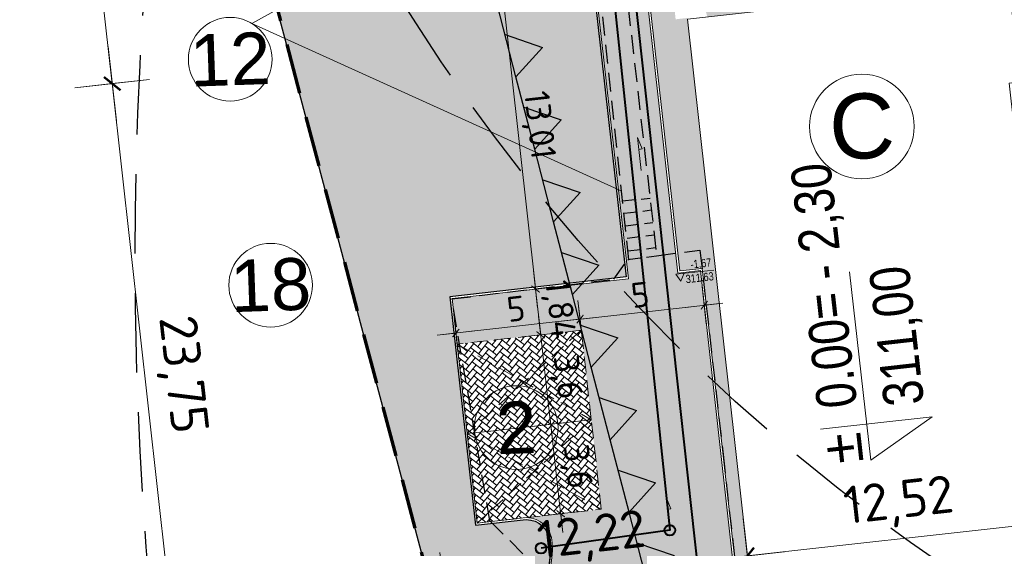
# Model space of a CAD drawing. Header units: metres. Extents: x 6550355 to 6577657, y 5511142 to 5548169.
# Tile 7 of 21: x 6550906 to 6550945, y 5511340 to 5511361. Entities that reach past the tile are written whole.
import ezdxf

# ---------------------------------------------------------------- set-up
doc = ezdxf.new("R2010")
doc.units = ezdxf.units.M
for name, pattern in [('DASHED', [0.75, 0.5, -0.25]), ('HIDDEN', [9.525, 6.35, -3.175]), ('LTYPE_13', [100, 67, -33])]:
    doc.linetypes.add(name, pattern=pattern)
doc.layers.get('0').update_dxf_attribs({"lineweight": 0})
doc.layers.get('Defpoints').update_dxf_attribs({"color": 73})
for name, color, linetype, lineweight in [('___AZ_BUDYNKI ISTNIEJĄCE', 7, 'Continuous', 15), ('___AZ_INSTALACJE', 7, 'Continuous', 40), ('___AZ_NUMERY', 7, 'Continuous', 15), ('___AZ_PRZERYWANA', 203, 'HIDDEN', 9), ('___AZ_RZĘDNE PROJ.', 93, 'Continuous', 13), ('___AZ_UTWARDZENIE - KRESKOWANIE', 7, 'Continuous', 9), ('___AZ_UTWARDZENIE TERENU - ZARYS', 7, 'Continuous', 15), ('___AZ_WYMIAR', 9, 'Continuous', 15)]:
    doc.layers.add(name, color=color, linetype=linetype, lineweight=lineweight)
for name, color, linetype, lineweight, true_color in [('___AZ_GRANICA TERENU', 7, 'Continuous', 40, 0x4f830c), ('___AZ_WYBURZENIA', 7, 'DASHED', 30, 0x990000), ('___AZ_ZIELEŃ', 7, 'Continuous', 9, 0x74a53b)]:
    doc.layers.add(name, color=color, linetype=linetype, lineweight=lineweight, true_color=true_color)
doc.layers.add('hydrant (punkt)', color=7, linetype='Continuous')
doc.styles.add('1', font='isocpeur.ttf')
doc.styles.add('ARIAL', font='arial.ttf', dxfattribs={"width": 0.8})
doc.styles.add('PROSTY', font='arial.ttf', dxfattribs={"height": 15})
doc.styles.add('ZAG 1', font='ARIALN.TTF', dxfattribs={"height": 2})
doc.dimstyles.new('WYMIAR mały', dxfattribs={"dimtxt": 1, "dimasz": 0.05, "dimexe": 0.1, "dimexo": 0.02, "dimgap": 0.2, "dimtad": 1, "dimrnd": 0.01, "dimtxsty": '1', "dimblk": 'znacznik_100', "dimcen": 0.2, "dimse1": 1, "dimse2": 1, "dimclrd": 256, "dimclrt": 7, "dimadec": 8, "dimazin": 0, "dimtfac": 1, "dimtix": 1, "dimtmove": 1, "dimatfit": 3, "dimfxl": 1, "dimfxlon": 1, "dimlwd": -1, "dimarcsym": 0})
doc.dimstyles.new('WYMIAR ZAG', dxfattribs={"dimtxt": 1.5, "dimasz": 0.1, "dimexe": 0.1, "dimexo": 0.02, "dimgap": 0.5, "dimtad": 1, "dimrnd": 0.01, "dimtxsty": '1', "dimblk": 'znacznik_100', "dimcen": 0.2, "dimse1": 1, "dimse2": 1, "dimclrd": 256, "dimclrt": 7, "dimadec": 8, "dimazin": 0, "dimtfac": 1, "dimtix": 1, "dimtmove": 1, "dimatfit": 3, "dimfxl": 1, "dimfxlon": 1, "dimlwd": -1, "dimarcsym": 0})
pattern_1 = [(88, (0, 0), (-0.34645516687, 0.371527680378), [0.09525, -0.6231704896]), (43, (0, 0), (-0.346455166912, 0.371527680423), [0.09525, -0.41275]), (133, (0, 0), (-0.371527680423, -0.346455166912), [0.09525, -0.41275])]

# ---------------------------------------------------------------- blocks, each defined once
blk = doc.blocks.new('znacznik_100')
blk.add_lwpolyline([(-15, 0), (15, 0), (0, 0), (0, -15), (0, 15)])
at = {"const_width": 0.9}
blk.add_lwpolyline([(-3.01, -3.01), (3.01, 3.01)], dxfattribs=at)
blk = doc.blocks.new('*D18')
at = {"layer": '___AZ_WYMIAR', "transparency": 16777216}
blk.add_line((6550912.334, 5511335.239), (6550909.715, 5511358.643), dxfattribs=at)
at = {"layer": 'Defpoints', "color": 0, "transparency": 16777216}
for p in [(6550932.717, 5511361.318), (6550909.704, 5511358.743), (6550935.358, 5511337.715)]:
    blk.add_point(p, dxfattribs=at)
at = {"layer": '___AZ_WYMIAR', "transparency": 16777216, "xscale": 0.1, "yscale": 0.1, "zscale": 0.1}
for p, rotation in [((6550909.704, 5511358.743), 96.3851081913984), ((6550912.345, 5511335.14), 276.3851081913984)]:
    blk.add_blockref('znacznik_100', p, dxfattribs=dict(at, rotation=rotation))
at = {"layer": '___AZ_WYMIAR', "color": 7, "transparency": 16777216, "insert": (6550912.416, 5511347.097), "char_height": 1.5, "attachment_point": 5, "rotation": 276.3851, "style": '1'}
blk.add_mtext('23,75', dxfattribs=at)
blk = doc.blocks.new('*D19')
at = {"layer": '___AZ_WYMIAR', "transparency": 16777216}
blk.add_line((6550909.693, 5511358.842), (6550907.502, 5511378.417), dxfattribs=at)
at = {"layer": 'Defpoints', "color": 0, "transparency": 16777216}
for p in [(6550932.66, 5511381.333), (6550907.491, 5511378.516), (6550932.717, 5511361.318)]:
    blk.add_point(p, dxfattribs=at)
at = {"layer": '___AZ_WYMIAR', "transparency": 16777216, "xscale": 0.1, "yscale": 0.1, "zscale": 0.1}
for p, rotation in [((6550907.491, 5511378.516), 96.3851081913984), ((6550909.704, 5511358.743), 276.3851081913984)]:
    blk.add_blockref('znacznik_100', p, dxfattribs=dict(at, rotation=rotation))
at = {"layer": '___AZ_WYMIAR', "color": 7, "transparency": 16777216, "insert": (6550909.989, 5511368.785), "char_height": 1.5, "attachment_point": 5, "rotation": 276.3851, "style": '1'}
blk.add_mtext('19,9', dxfattribs=at)
blk = doc.blocks.new('*D42')
at = {"layer": '___AZ_WYMIAR', "transparency": 16777216}
blk.add_line((6550947.461, 5511341.236), (6550935.218, 5511339.866), dxfattribs=at)
at = {"layer": 'Defpoints', "color": 0, "transparency": 16777216}
for p in [(6550935.118, 5511339.855), (6550947.8, 5511339.108), (6550935.358, 5511337.715)]:
    blk.add_point(p, dxfattribs=at)
at = {"layer": '___AZ_WYMIAR', "transparency": 16777216, "xscale": 0.1, "yscale": 0.1, "zscale": 0.1}
for p, rotation in [((6550947.561, 5511341.247), 6.385108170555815), ((6550935.118, 5511339.855), 186.3851081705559)]:
    blk.add_blockref('znacznik_100', p, dxfattribs=dict(at, rotation=rotation))
at = {"layer": '___AZ_WYMIAR', "color": 7, "transparency": 16777216, "insert": (6550941.184, 5511341.942), "char_height": 1.5, "attachment_point": 5, "rotation": 6.3851, "style": '1'}
blk.add_mtext('12,52', dxfattribs=at)
blk = doc.blocks.new('*D43')
at = {"layer": '___AZ_WYMIAR', "transparency": 16777216}
blk.add_line((6550935.019, 5511339.844), (6550923.077, 5511338.507), dxfattribs=at)
at = {"layer": 'Defpoints', "color": 0, "transparency": 16777216}
for p in [(6550922.977, 5511338.496), (6550935.358, 5511337.715), (6550923.344, 5511335.214)]:
    blk.add_point(p, dxfattribs=at)
at = {"layer": '___AZ_WYMIAR', "transparency": 16777216, "xscale": 0.1, "yscale": 0.1, "zscale": 0.1}
for p, rotation in [((6550935.118, 5511339.855), 6.385108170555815), ((6550922.977, 5511338.496), 186.3851081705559)]:
    blk.add_blockref('znacznik_100', p, dxfattribs=dict(at, rotation=rotation))
at = {"layer": '___AZ_WYMIAR', "color": 7, "transparency": 16777216, "insert": (6550928.892, 5511340.567), "char_height": 1.5, "attachment_point": 5, "rotation": 6.3851, "style": '1'}
blk.add_mtext('12,22', dxfattribs=at)
blk = doc.blocks.new('*D59')
at = {"layer": '___AZ_WYMIAR', "transparency": 16777216}
blk.add_line((6550923.504, 5511348.774), (6550928.374, 5511349.319), dxfattribs=at)
at = {"layer": 'Defpoints', "color": 0, "transparency": 16777216}
for p in [(6550928.424, 5511349.324), (6550928.474, 5511348.879), (6550923.505, 5511348.323)]:
    blk.add_point(p, dxfattribs=at)
at = {"layer": '___AZ_WYMIAR', "transparency": 16777216, "xscale": 0.05, "yscale": 0.05, "zscale": 0.05}
for p, rotation in [((6550928.424, 5511349.324), 6.385108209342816), ((6550923.455, 5511348.768), 186.3851082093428)]:
    blk.add_blockref('znacznik_100', p, dxfattribs=dict(at, rotation=rotation))
at = {"layer": '___AZ_WYMIAR', "color": 7, "transparency": 16777216, "insert": (6550925.861, 5511349.742), "char_height": 1, "attachment_point": 5, "rotation": 6.3851, "style": '1'}
blk.add_mtext('5', dxfattribs=at)
blk = doc.blocks.new('*D60')
at = {"layer": '___AZ_WYMIAR', "transparency": 16777216}
blk.add_line((6550928.473, 5511349.33), (6550933.343, 5511349.875), dxfattribs=at)
at = {"layer": 'Defpoints', "color": 0, "transparency": 16777216}
for p in [(6550933.238, 5511351.264), (6550933.393, 5511349.88), (6550928.474, 5511348.879)]:
    blk.add_point(p, dxfattribs=at)
at = {"layer": '___AZ_WYMIAR', "transparency": 16777216, "xscale": 0.05, "yscale": 0.05, "zscale": 0.05}
for p, rotation in [((6550933.393, 5511349.88), 6.385108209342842), ((6550928.424, 5511349.324), 186.3851082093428)]:
    blk.add_blockref('znacznik_100', p, dxfattribs=dict(at, rotation=rotation))
at = {"layer": '___AZ_WYMIAR', "color": 7, "transparency": 16777216, "insert": (6550930.83, 5511350.298), "char_height": 1, "attachment_point": 5, "rotation": 6.3851, "style": '1'}
blk.add_mtext('5', dxfattribs=at)
blk = doc.blocks.new('*D61')
at = {"layer": '___AZ_WYMIAR', "transparency": 16777216}
for p, q in [((6550926.638, 5511350.575), (6550926.633, 5511350.625)), ((6550926.644, 5511350.526), (6550926.848, 5511348.697)), ((6550926.854, 5511348.647), (6550926.86, 5511348.598))]:
    blk.add_line(p, q, dxfattribs=at)
at = {"layer": 'Defpoints', "color": 0, "transparency": 16777216}
for p in [(6550923.3, 5511350.151), (6550926.848, 5511348.697), (6550923.505, 5511348.323)]:
    blk.add_point(p, dxfattribs=at)
at = {"layer": '___AZ_WYMIAR', "transparency": 16777216, "xscale": 0.05, "yscale": 0.05, "zscale": 0.05}
for p, rotation in [((6550926.644, 5511350.526), 276.3851082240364), ((6550926.848, 5511348.697), 96.38510822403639)]:
    blk.add_blockref('znacznik_100', p, dxfattribs=dict(at, rotation=rotation))
at = {"layer": '___AZ_WYMIAR', "color": 7, "transparency": 16777216, "insert": (6550927.541, 5511349.7), "char_height": 1, "attachment_point": 5, "rotation": 276.3851, "style": '1'}
blk.add_mtext('1,84', dxfattribs=at)
blk = doc.blocks.new('*D62')
at = {"layer": '___AZ_WYMIAR', "transparency": 16777216}
blk.add_line((6550926.854, 5511348.647), (6550927.243, 5511345.169), dxfattribs=at)
at = {"layer": 'Defpoints', "color": 0, "transparency": 16777216}
for p in [(6550923.505, 5511348.323), (6550928.874, 5511345.301), (6550927.249, 5511345.119)]:
    blk.add_point(p, dxfattribs=at)
at = {"layer": '___AZ_WYMIAR', "transparency": 16777216, "xscale": 0.05, "yscale": 0.05, "zscale": 0.05}
for p, rotation in [((6550926.848, 5511348.697), 96.3851082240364), ((6550927.249, 5511345.119), 276.3851082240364)]:
    blk.add_blockref('znacznik_100', p, dxfattribs=dict(at, rotation=rotation))
at = {"layer": '___AZ_WYMIAR', "color": 7, "transparency": 16777216, "insert": (6550927.844, 5511346.997), "char_height": 1, "attachment_point": 5, "rotation": 276.3851, "style": '1'}
blk.add_mtext('3,6', dxfattribs=at)
blk = doc.blocks.new('*D63')
at = {"layer": '___AZ_WYMIAR', "transparency": 16777216}
blk.add_line((6550927.254, 5511345.07), (6550927.644, 5511341.591), dxfattribs=at)
at = {"layer": 'Defpoints', "color": 0, "transparency": 16777216}
for p in [(6550928.874, 5511345.301), (6550929.274, 5511341.724), (6550927.649, 5511341.542)]:
    blk.add_point(p, dxfattribs=at)
at = {"layer": '___AZ_WYMIAR', "transparency": 16777216, "xscale": 0.05, "yscale": 0.05, "zscale": 0.05}
for p, rotation in [((6550927.249, 5511345.119), 96.3851082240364), ((6550927.649, 5511341.542), 276.3851082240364)]:
    blk.add_blockref('znacznik_100', p, dxfattribs=dict(at, rotation=rotation))
at = {"layer": '___AZ_WYMIAR', "color": 7, "transparency": 16777216, "insert": (6550928.244, 5511343.42), "char_height": 1, "attachment_point": 5, "rotation": 276.3851, "style": '1'}
blk.add_mtext('3,6', dxfattribs=at)
blk = doc.blocks.new('*D70')
at = {"layer": '___AZ_WYMIAR', "transparency": 16777216}
blk.add_line((6550926.638, 5511350.575), (6550925.203, 5511363.403), dxfattribs=at)
at = {"layer": 'Defpoints', "color": 0, "transparency": 16777216}
for p in [(6550928.83, 5511363.859), (6550925.197, 5511363.453), (6550923.3, 5511350.151)]:
    blk.add_point(p, dxfattribs=at)
at = {"layer": '___AZ_WYMIAR', "transparency": 16777216, "xscale": 0.05, "yscale": 0.05, "zscale": 0.05}
for p, rotation in [((6550925.197, 5511363.453), 96.3851082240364), ((6550926.644, 5511350.526), 276.3851082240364)]:
    blk.add_blockref('znacznik_100', p, dxfattribs=dict(at, rotation=rotation))
at = {"layer": '___AZ_WYMIAR', "color": 7, "transparency": 16777216, "insert": (6550926.716, 5511357.078), "char_height": 1, "attachment_point": 5, "rotation": 276.3851, "style": '1'}
blk.add_mtext('13,01', dxfattribs=at)
blk = doc.blocks.new('*U91')
at = {"layer": '___AZ_NUMERY', "lineweight": 30}
for points in [[(-1.738, 0.659), (1.262, 0.659)], [(-1.738, 0.659), (-0.869, -0.659)], [(0, 0.659), (-0.869, -0.659)]]:
    blk.add_lwpolyline(points, dxfattribs=at)
blk = doc.blocks.new('*U92')
at = {"layer": '___AZ_NUMERY', "color": 0, "linetype": 'ByBlock', "lineweight": -2, "transparency": 16777216}
for p in [(9, 0), (12, 0), (15, 0), (18, 0), (21, 0), (24, 0), (27, 0), (30, 0)]:
    blk.add_blockref('*U91', p, dxfattribs=at)
blk = doc.blocks.new('A$C78D139E7')
at = {"layer": '___AZ_INSTALACJE', "color": 36, "linetype": 'Continuous', "true_color": 0x8a4500}
blk.add_line((-17.339, -4.089), (-13.481, -39.256), dxfattribs=at)
at = {"layer": '___AZ_INSTALACJE', "color": 98, "linetype": 'Continuous', "true_color": 0x003300}
blk.add_lwpolyline([(0.335, 0.414), (-18.444, -1.401), (-15.326, -31.08), (-20.483, -31.801)], dxfattribs=at)
for centre in [(-15.326, -31.08), (-20.483, -31.801)]:
    blk.add_circle(centre, 0.212, dxfattribs=at)

msp = doc.modelspace()

# ---------------------------------------------------------------- hatches: boundary and pattern name
at = {"layer": '___AZ_UTWARDZENIE - KRESKOWANIE', "true_color": 0x666666}
h = msp.add_hatch(dxfattribs=at)
h.set_pattern_fill('AR-HBONE', color=251, scale=0.003, angle=6.3851)
h.set_pattern_definition([(51.3851, (6550911.44907, 5511380.61668), (-0.0479376, 0.4283784), [0.9144, -0.3048]), (141.3851, (6550911.6393, 5511380.85484), (-0.0479376, 0.4283784), [0.9144, -0.3048])])
edge = h.paths.add_edge_path()
edge.add_line((6550915.58, 5511364.47), (6550916.099, 5511362.515))
edge.add_line((6550916.099, 5511362.515), (6550928.9, 5511363.948))
edge.add_line((6550928.9, 5511363.948), (6550930.356, 5511350.941))
edge.add_line((6550930.356, 5511350.941), (6550923.3, 5511350.151))
edge.add_line((6550923.3, 5511350.151), (6550923.505, 5511348.323))
edge.add_line((6550923.505, 5511348.323), (6550928.474, 5511348.879))
edge.add_line((6550928.474, 5511348.879), (6550929.274, 5511341.724))
edge.add_line((6550929.274, 5511341.724), (6550926.27, 5511341.387))
edge.add_arc((6550926.263, 5511340.337), 1.05, 6.3851, 89.6577, ccw=False)
edge.add_arc((6550923.217, 5511340.18), 4.099, 295.9515, 363.8398, ccw=False)
edge.add_line((6550925.011, 5511336.494), (6550923.867, 5511335.947))
edge.add_line((6550923.867, 5511335.947), (6550923.112, 5511336.095))
edge.add_line((6550923.112, 5511336.095), (6550924.551, 5511330.64))
edge.add_line((6550924.551, 5511330.64), (6550924.729, 5511331.257))
edge.add_line((6550924.729, 5511331.257), (6550925.352, 5511331.721))
edge.add_arc((6550925.949, 5511330.919), 1, 70.5879, 126.6591, ccw=False)
edge.add_arc((6550925.284, 5511329.033), 3, 32.7179, 70.5862, ccw=False)
edge.add_line((6550927.808, 5511330.654), (6550928.129, 5511329.985))
edge.add_line((6550928.129, 5511329.985), (6550928.531, 5511329.088))
edge.add_line((6550928.531, 5511329.088), (6550925.649, 5511328.254))
edge.add_line((6550925.649, 5511328.254), (6550926.484, 5511325.372))
edge.add_line((6550926.484, 5511325.372), (6550929.366, 5511326.206))
edge.add_line((6550929.366, 5511326.206), (6550929.458, 5511325.886))
edge.add_line((6550929.458, 5511325.886), (6550931.943, 5511326.164))
edge.add_line((6550931.943, 5511326.164), (6550941.881, 5511327.276))
edge.add_line((6550941.881, 5511327.276), (6550952.963, 5511321.744))
edge.add_line((6550952.963, 5511321.744), (6550954.951, 5511321.967))
edge.add_line((6550954.951, 5511321.967), (6550953.096, 5511338.543))
edge.add_line((6550953.096, 5511338.543), (6550950.76, 5511338.282))
edge.add_line((6550950.76, 5511338.282), (6550951.155, 5511334.754))
edge.add_line((6550951.155, 5511334.754), (6550951.503, 5511334.793))
edge.add_line((6550951.503, 5511334.793), (6550952.698, 5511324.112))
edge.add_line((6550952.698, 5511324.112), (6550941.616, 5511329.644))
edge.add_line((6550941.616, 5511329.644), (6550940.947, 5511335.624))
edge.add_line((6550940.947, 5511335.624), (6550935.062, 5511334.965))
edge.add_line((6550935.062, 5511334.965), (6550933.238, 5511351.264))
edge.add_line((6550933.238, 5511351.264), (6550932.343, 5511351.163))
edge.add_line((6550932.343, 5511351.163), (6550930.888, 5511364.17))
edge.add_line((6550930.888, 5511364.17), (6550932.714, 5511364.374))
edge.add_line((6550932.714, 5511364.374), (6550932.723, 5511364.295))
edge.add_line((6550932.723, 5511364.295), (6550932.723, 5511364.287))
edge.add_line((6550932.723, 5511364.287), (6550933.506, 5511361.457))
edge.add_line((6550933.506, 5511361.457), (6550933.512, 5511361.407))
edge.add_line((6550933.512, 5511361.407), (6550937.685, 5511361.874))
edge.add_line((6550937.685, 5511361.874), (6550936.69, 5511370.768))
edge.add_line((6550936.69, 5511370.768), (6550980.412, 5511375.661))
edge.add_line((6550980.412, 5511375.661), (6550982.625, 5511355.885))
edge.add_line((6550982.625, 5511355.885), (6550985.11, 5511356.163))
edge.add_line((6550985.11, 5511356.163), (6550982.674, 5511377.927))
edge.add_line((6550982.674, 5511377.927), (6550956.423, 5511374.989))
edge.add_line((6550956.423, 5511374.989), (6550956.117, 5511377.721))
edge.add_line((6550956.117, 5511377.721), (6550958.105, 5511377.944))
edge.add_line((6550958.105, 5511377.944), (6550957.785, 5511380.804))
edge.add_line((6550957.785, 5511380.804), (6550952.775, 5511380.61))
edge.add_line((6550952.775, 5511380.61), (6550953.442, 5511374.656))
edge.add_line((6550953.442, 5511374.656), (6550934.48, 5511372.534))
edge.add_line((6550934.48, 5511372.534), (6550935.138, 5511366.658))
edge.add_line((6550935.138, 5511366.658), (6550915.58, 5511364.47))
h.paths.add_polyline_path([(6550953.002, 5511321.396), (6550954.99, 5511321.619), (6550955.212, 5511319.631), (6550953.224, 5511319.409)])
h.paths.add_polyline_path([(6550941.294, 5511335.663), (6550947.753, 5511336.385), (6550947.975, 5511334.398), (6550941.517, 5511333.675)], flags=17)
h.paths.add_polyline_path([(6550947.8, 5511339.108), (6550950.285, 5511339.386), (6550950.807, 5511334.715), (6550948.323, 5511334.437)], flags=17)
h.paths.add_polyline_path([(6550946.71, 5511348.847), (6550948.201, 5511349.014), (6550948.234, 5511348.716), (6550948.483, 5511348.743), (6550948.664, 5511347.123), (6550949.409, 5511347.207), (6550950.09, 5511341.125), (6550947.605, 5511340.847)], flags=17)
h.paths.add_polyline_path([(6550945.96, 5511355.555), (6550949.14, 5511355.911), (6550949.54, 5511352.333), (6550946.36, 5511351.977)], flags=17)
h.paths.add_polyline_path([(6550948.256, 5511351.485), (6550956.227, 5511352.377), (6550956.41, 5511350.737), (6550948.44, 5511349.845)], flags=17)
edge = h.paths.add_edge_path()
edge.add_line((6550953.915, 5511350.106), (6550954.171, 5511347.82))
edge.add_line((6550954.171, 5511347.82), (6550971.363, 5511349.744))
edge.add_line((6550971.363, 5511349.744), (6550972.164, 5511342.589))
edge.add_line((6550972.164, 5511342.589), (6550973.158, 5511342.7))
edge.add_line((6550973.158, 5511342.7), (6550973.48, 5511339.818))
edge.add_line((6550973.48, 5511339.818), (6550967.468, 5511339.145))
edge.add_line((6550967.468, 5511339.145), (6550969.749, 5511318.762))
edge.add_line((6550969.749, 5511318.762), (6550971.24, 5511318.929))
edge.add_line((6550971.24, 5511318.929), (6550969.125, 5511337.821))
edge.add_line((6550969.125, 5511337.821), (6550975.138, 5511338.494))
edge.add_line((6550975.138, 5511338.494), (6550974.649, 5511342.867))
edge.add_line((6550974.649, 5511342.867), (6550975.642, 5511342.978))
edge.add_line((6550975.642, 5511342.978), (6550975.249, 5511346.493))
edge.add_arc((6550976.31, 5511346.582), 1.065, 97.8152, 184.7815, ccw=False)
edge.add_line((6550976.165, 5511347.637), (6550976.947, 5511347.725))
edge.add_arc((6550977.056, 5511346.729), 1.001, 12.0168, 96.273, ccw=False)
edge.add_line((6550978.035, 5511346.938), (6550978.192, 5511346.198))
edge.add_line((6550978.192, 5511346.198), (6550984.319, 5511344.53))
edge.add_arc((6550988.398, 5511349.472), 6.409, 198.3021, 230.4657, ccw=False)
edge.add_line((6550982.314, 5511347.46), (6550986.112, 5511347.885))
edge.add_line((6550986.112, 5511347.885), (6550985.44, 5511353.885))
edge.add_line((6550985.44, 5511353.885), (6550970.831, 5511352.25))
edge.add_line((6550970.831, 5511352.25), (6550970.637, 5511353.99))
edge.add_line((6550970.637, 5511353.99), (6550961.096, 5511352.922))
edge.add_line((6550961.096, 5511352.922), (6550961.28, 5511351.282))
edge.add_line((6550961.28, 5511351.282), (6550961.628, 5511351.321))
edge.add_line((6550961.628, 5511351.321), (6550961.667, 5511350.973))
edge.add_line((6550961.667, 5511350.973), (6550953.915, 5511350.106))
at = {"layer": '___AZ_UTWARDZENIE - KRESKOWANIE', "true_color": 0x3ca2e7}
h = msp.add_hatch(dxfattribs=at)
h.set_pattern_fill('AR-HBONE', color=153, scale=0.002, angle=6.3851)
h.set_pattern_definition([(51.3851, (6550911.44907, 5511380.61668), (-0.0319584, 0.2855856), [0.6096, -0.2032]), (141.3851, (6550911.57588, 5511380.77545), (-0.0319584, 0.2855856), [0.6096, -0.2032])])
h.paths.add_polyline_path([(6550923.505, 5511348.323), (6550928.474, 5511348.879), (6550929.274, 5511341.724), (6550924.305, 5511341.168)])
at = {"layer": '___AZ_ZIELEŃ'}
h = msp.add_hatch(dxfattribs=at)
h.set_pattern_fill('GRASS', color=256, scale=0.02, angle=6.3851)
h.set_pattern_definition([(96.3851, (6550911.3, 5511380.6), (-0.39693, 0.317034), [0.09525, -0.6231705]), (51.3851, (6550911.3, 5511380.6), (-0.39693, 0.317034), [0.09525, -0.41275]), (141.3851, (6550911.3, 5511380.6), (-0.317034, -0.39693), [0.09525, -0.41275])])
h.paths.add_polyline_path([(6550931.927, 5511364.198), (6550931.926, 5511364.206), (6550930.976, 5511364.1), (6550932.414, 5511351.252), (6550933.309, 5511351.352), (6550935.132, 5511335.054), (6550948.012, 5511336.495), (6550947.721, 5511339.099), (6550935.358, 5511337.715), (6550932.717, 5511361.318), (6550932.711, 5511361.368), (6550932.249, 5511361.316)])
h.paths.add_polyline_path([(6550936.779, 5511370.698), (6550937.765, 5511361.883), (6550945.576, 5511362.757), (6550945.74, 5511361.296), (6550948.502, 5511361.605), (6550947.353, 5511371.881)])
h.paths.add_polyline_path([(6550941.257, 5511333.566), (6550941.691, 5511329.696), (6550952.602, 5511324.249), (6550951.432, 5511334.704)])
h.paths.add_polyline_path([(6550953.175, 5511338.552), (6550957.518, 5511339.038), (6550959.634, 5511320.126), (6550955.292, 5511319.64)])
h.paths.add_polyline_path([(6550963.829, 5511339.744), (6550965.442, 5511325.324), (6550968.891, 5511325.71), (6550967.38, 5511339.216), (6550973.392, 5511339.889), (6550973.087, 5511342.612), (6550972.173, 5511342.509), (6550972.375, 5511340.701)])
h.paths.add_polyline_path([(6550970.716, 5511353.999), (6550978.637, 5511354.885), (6550978.823, 5511353.225), (6550970.902, 5511352.339)])
h.paths.add_polyline_path([(6550948.479, 5511349.498), (6550953.567, 5511350.067), (6550953.823, 5511347.781), (6550948.735, 5511347.212)])
h = msp.add_hatch(dxfattribs=at)
h.set_pattern_fill('GRASS', color=256, scale=0.02, angle=358)
h.set_pattern_definition(pattern_1)
edge = h.paths.add_edge_path()
edge.add_line((6550916.12, 5511362.437), (6550928.83, 5511363.859))
edge.add_line((6550928.83, 5511363.859), (6550930.267, 5511351.012))
edge.add_line((6550930.267, 5511351.012), (6550923.212, 5511350.222))
edge.add_line((6550923.212, 5511350.222), (6550924.235, 5511341.079))
edge.add_line((6550924.235, 5511341.079), (6550926.274, 5511341.307))
edge.add_arc((6550926.263, 5511340.337), 0.97, 6.3851, 89.3854, ccw=False)
edge.add_arc((6550923.217, 5511340.18), 4.019, -64.0442, 3.7869, ccw=False)
edge.add_line((6550924.976, 5511336.566), (6550923.857, 5511336.031))
edge.add_line((6550923.857, 5511336.031), (6550923.087, 5511336.181))
edge.add_line((6550923.087, 5511336.181), (6550916.12, 5511362.437))
h = msp.add_hatch(dxfattribs=at)
h.set_pattern_fill('GRASS', color=256, scale=0.02, angle=358)
h.set_pattern_definition(pattern_1)
edge = h.paths.add_edge_path()
edge.add_line((6550978.104, 5511346.231), (6550977.957, 5511346.921))
edge.add_arc((6550977.056, 5511346.729), 0.921, 12.0179, 96.2694)
edge.add_line((6550976.955, 5511347.645), (6550976.175, 5511347.558))
edge.add_arc((6550976.31, 5511346.582), 0.985, 97.8722, 184.7177)
edge.add_line((6550975.329, 5511346.501), (6550975.731, 5511342.907))
edge.add_line((6550975.731, 5511342.907), (6550974.737, 5511342.796))
edge.add_line((6550974.737, 5511342.796), (6550975.226, 5511338.423))
edge.add_line((6550975.226, 5511338.423), (6550969.214, 5511337.751))
edge.add_line((6550969.214, 5511337.751), (6550971.328, 5511318.859))
edge.add_line((6550971.328, 5511318.859), (6550969.758, 5511318.683))
edge.add_line((6550969.758, 5511318.683), (6550971.197, 5511305.823))
edge.add_line((6550971.197, 5511305.823), (6550941.482, 5511302.498))
edge.add_line((6550941.482, 5511302.498), (6550939.759, 5511317.902))
edge.add_line((6550939.759, 5511317.902), (6550953.145, 5511319.4))
edge.add_line((6550953.145, 5511319.4), (6550952.888, 5511321.692))
edge.add_line((6550952.888, 5511321.692), (6550941.977, 5511327.139))
edge.add_line((6550941.977, 5511327.139), (6550942.525, 5511322.236))
edge.add_line((6550942.525, 5511322.236), (6550932.428, 5511321.106))
edge.add_line((6550932.428, 5511321.106), (6550931.872, 5511326.075))
edge.add_line((6550931.872, 5511326.075), (6550929.4, 5511325.799))
edge.add_line((6550929.4, 5511325.799), (6550929.311, 5511326.107))
edge.add_line((6550929.311, 5511326.107), (6550926.429, 5511325.273))
edge.add_line((6550926.429, 5511325.273), (6550925.55, 5511328.308))
edge.add_line((6550925.55, 5511328.308), (6550928.421, 5511329.139))
edge.add_line((6550928.421, 5511329.139), (6550928.054, 5511329.96))
edge.add_arc((6550925.284, 5511329.032), 2.921, 18.5106, 32.7182)
edge.add_arc((6550925.284, 5511329.033), 2.92, 32.7179, 70.5862)
edge.add_arc((6550925.949, 5511330.919), 0.92, 70.588, 126.6592)
edge.add_line((6550925.4, 5511331.657), (6550924.798, 5511331.209))
edge.add_line((6550924.798, 5511331.209), (6550924.594, 5511330.501))
edge.add_line((6550924.594, 5511330.501), (6550935.52, 5511294.7))
edge.add_line((6550935.52, 5511294.7), (6550946.16, 5511243.42))
edge.add_line((6550946.16, 5511243.42), (6551005.73, 5511252.24))
edge.add_line((6551005.73, 5511252.24), (6551002.02, 5511297.93))
edge.add_line((6551002.02, 5511297.93), (6550977.42, 5511296.63))
edge.add_line((6550977.42, 5511296.63), (6550973.02, 5511336.44))
edge.add_line((6550973.02, 5511336.44), (6550978.84, 5511338.09))
edge.add_line((6550978.84, 5511338.09), (6550976.52, 5511346.66))
edge.add_line((6550976.52, 5511346.66), (6550978.104, 5511346.231))
h.paths.add_polyline_path([(6550940.59, 5511281.04), (6550945.51, 5511257.49), (6550988.39, 5511266.39), (6550983.38, 5511289.9)], flags=16)

# ---------------------------------------------------------------- linework, layer by layer
for points in [[(6550915.288, 5511361.15), (6550917.484, 5511362.376)], [(6550915.288, 5511361.15), (6550930.089, 5511354.447)]]:
    msp.add_lwpolyline(points)
at = {"layer": '___AZ_BUDYNKI ISTNIEJĄCE'}
msp.add_lwpolyline([(6550932.717, 5511361.318), (6550945.576, 5511362.757), (6550946.018, 5511358.812), (6550945.6, 5511358.765), (6550947.8, 5511339.108), (6550935.358, 5511337.715)], close=True, dxfattribs=at)
at = {"layer": '___AZ_GRANICA TERENU', "linetype": 'LTYPE_13', "lineweight": 70, "ltscale": 0.03}
msp.add_lwpolyline([(6550913.91, 5511385.77), (6550911.3, 5511380.6), (6550927.07, 5511321.17), (6550935.52, 5511294.7), (6550946.16, 5511243.42), (6551005.73, 5511252.24), (6551002.02, 5511297.93), (6550977.42, 5511296.63), (6550973.02, 5511336.44), (6550978.84, 5511338.09), (6550976.52, 5511346.66), (6550993.25, 5511342.13), (6550985.07, 5511381.87), (6550951.48, 5511380.57), (6550946.55, 5511380.77), (6550932.84, 5511381.29), (6550913.91, 5511385.77)], dxfattribs=at)
at = {"layer": '___AZ_NUMERY'}
for centre, radius in [((6550914.423, 5511359.716), 1.674), ((6550939.701, 5511357.03), 2.093), ((6550916.042, 5511350.682), 1.674), ((6550925.871, 5511344.986), 1.674)]:
    msp.add_circle(centre, radius, dxfattribs=at)
at = {"layer": '___AZ_PRZERYWANA', "ltscale": 0.1}
for points in [[(6550923.905, 5511344.745), (6550928.874, 5511345.301), (6550928.474, 5511348.879), (6550923.505, 5511348.323), (6550923.905, 5511344.745)], [(6550928.474, 5511348.879), (6550923.905, 5511344.745), (6550929.274, 5511341.724)], [(6550923.505, 5511348.323), (6550928.874, 5511345.301), (6550924.305, 5511341.168)], [(6550924.305, 5511341.168), (6550929.274, 5511341.724), (6550928.874, 5511345.301), (6550923.905, 5511344.745), (6550924.305, 5511341.168)]]:
    msp.add_lwpolyline(points, dxfattribs=at)
at = {"layer": '___AZ_RZĘDNE PROJ.'}
for points in [[(6550930.865, 5511355.272), (6550930.717, 5511356.593), (6550930.909, 5511356.129), (6550930.771, 5511356.113)], [(6550933.772, 5511351.289), (6550932.257, 5511351.12), (6550932.46, 5511350.846), (6550932.596, 5511351.158)], [(6550932.017, 5511340.88), (6550931.87, 5511342.201), (6550932.061, 5511341.738), (6550931.923, 5511341.722)]]:
    msp.add_lwpolyline(points, dxfattribs=at)
at = {"layer": '___AZ_RZĘDNE PROJ.', "color": 7}
msp.add_lwpolyline([(6550939.212, 5511351.212), (6550940.055, 5511343.683), (6550942.507, 5511345.419), (6550938.044, 5511344.919)], dxfattribs=at)
at = {"layer": '___AZ_UTWARDZENIE TERENU - ZARYS'}
msp.add_lwpolyline([(6550947.721, 5511339.099), (6550948.012, 5511336.495), (6550935.132, 5511335.054), (6550933.309, 5511351.352), (6550932.414, 5511351.252), (6550930.976, 5511364.1), (6550932.723, 5511364.295), (6550932.714, 5511364.374), (6550930.888, 5511364.17), (6550932.343, 5511351.163), (6550933.238, 5511351.264), (6550935.062, 5511334.965), (6550948.1, 5511336.424), (6550947.8, 5511339.108)], dxfattribs=at)
for points in [[(6550928.054, 5511329.96, 0.062072), (6550927.741, 5511330.611, 0.166752), (6550926.255, 5511331.787, 0.249658), (6550925.4, 5511331.657), (6550924.798, 5511331.209), (6550924.547, 5511330.339), (6550923.002, 5511336.198), (6550923.857, 5511336.031), (6550924.976, 5511336.566, 0.300081), (6550927.232, 5511340.379, 0.398765), (6550926.274, 5511341.307), (6550924.235, 5511341.079), (6550923.212, 5511350.222), (6550930.267, 5511351.012), (6550928.83, 5511363.859), (6550916.12, 5511362.437)], [(6550928.129, 5511329.985), (6550928.129, 5511329.985, 0.062072), (6550927.808, 5511330.654, 0.166752), (6550926.282, 5511331.862, 0.249658), (6550925.352, 5511331.721), (6550924.729, 5511331.257), (6550924.551, 5511330.64), (6550923.112, 5511336.095), (6550923.867, 5511335.947), (6550925.011, 5511336.494, 0.300084), (6550927.312, 5511340.382, 0.400072), (6550926.27, 5511341.387), (6550924.305, 5511341.168), (6550923.3, 5511350.151), (6550930.356, 5511350.941), (6550928.9, 5511363.948)]]:
    msp.add_lwpolyline(points, format="xyb", dxfattribs=at)
at = {"layer": '___AZ_WYBURZENIA', "ltscale": 1.5}
for points in [[(6550930.094, 5511364.03), (6550931.488, 5511351.861), (6550933.219, 5511352.086), (6550934.148, 5511343.914), (6550935.049, 5511335.768)], [(6550926.139, 5511339.936), (6550924.818, 5511341.252), (6550923.289, 5511350.13), (6550929.77, 5511350.92), (6550930.34, 5511351.71), (6550930.372, 5511351.714), (6550929.329, 5511361.416)]]:
    msp.add_lwpolyline(points, dxfattribs=at)
at = {"layer": '___AZ_WYBURZENIA'}
for points in [[(6550930.121, 5511354.053), (6550931.223, 5511354.164)], [(6550930.193, 5511353.557), (6550931.279, 5511353.69)], [(6550930.254, 5511353.061), (6550931.333, 5511353.193)], [(6550930.314, 5511352.565), (6550931.389, 5511352.696)], [(6550930.336, 5511352.057), (6550931.447, 5511352.183)], [(6550930.34, 5511351.71), (6550931.488, 5511351.861)]]:
    msp.add_lwpolyline(points, dxfattribs=at)
at = {"layer": 'Defpoints'}
msp.add_lwpolyline([(6550916.12, 5511362.437), (6550928.83, 5511363.859), (6550930.267, 5511351.012), (6550923.212, 5511350.222), (6550924.235, 5511341.079), (6550926.274, 5511341.307, -0.378868), (6550927.227, 5511340.445, -0.304925), (6550924.976, 5511336.566), (6550923.857, 5511336.031), (6550923.087, 5511336.181), (6550916.12, 5511362.437)], format="xyb", dxfattribs=at)
at = {"layer": 'hydrant (punkt)', "linetype": 'HIDDEN', "lineweight": 30, "ltscale": 0.5}
for centre, radius in [((6551060.622, 5511351.761), 150), ((6550985.061, 5511401.553), 75)]:
    msp.add_circle(centre, radius, dxfattribs=at)

# ---------------------------------------------------------------- block references
msp.add_blockref('A$C78D139E7', (6550947.344, 5511371.961))
at = {"layer": '___AZ_NUMERY', "rotation": 104.5530982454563}
msp.add_blockref('*U92', (6550933.599, 5511331.832), dxfattribs=at)

# ---------------------------------------------------------------- texts
at = {"layer": '___AZ_NUMERY', "attachment_point": 5, "rotation": 2, "style": 'PROSTY'}
for s, insert, char_height, width in [('12', (6550914.423, 5511359.716), 2.08, 2.58368), ('C', (6550939.701, 5511357.03), 2.6, 3.2296), ('18', (6550916.042, 5511350.682), 2.08, 2.58368), ('2', (6550925.871, 5511344.986), 2.08, 2.58368)]:
    msp.add_mtext(s, dxfattribs=dict(at, insert=insert, char_height=char_height, width=width))
at = {"layer": '___AZ_RZĘDNE PROJ.', "color": 7, "linetype": 'Continuous', "insert": (6550938.178, 5511343.453), "char_height": 1.6, "width": 80.67665, "attachment_point": 1, "rotation": 96.3851, "style": 'ZAG 1'}
msp.add_mtext('%%P  0.00= - 2,30\\P    311,00', dxfattribs=at)
at = {"layer": '___AZ_RZĘDNE PROJ.', "char_height": 0.33, "width": 2.37108, "attachment_point": 3, "rotation": 6.3851, "style": 'ARIAL'}
for s, insert in [('-1,67  ', (6550933.658, 5511351.765)), ('311.63\\P  ', (6550933.751, 5511351.212))]:
    msp.add_mtext(s, dxfattribs=dict(at, insert=insert))

# ---------------------------------------------------------------- dimensions: what is measured, and where the dimension line sits
at = {"layer": '___AZ_WYMIAR'}
for base, p1, p2, angle, dimstyle, picture, middle in [((6550907.491, 5511378.516), (6550932.717, 5511361.318), (6550932.66, 5511381.333), 96.3851, 'WYMIAR ZAG', '*D19', (6550909.989, 5511368.785)), ((6550925.197, 5511363.453), (6550923.3, 5511350.151), (6550928.83, 5511363.859), 96.3851, 'WYMIAR mały', '*D70', (6550926.716, 5511357.078)), ((6550909.704, 5511358.743), (6550935.358, 5511337.715), (6550932.717, 5511361.318), 96.3851, 'WYMIAR ZAG', '*D18', (6550912.416, 5511347.097)), ((6550933.393, 5511349.88), (6550928.474, 5511348.879), (6550933.238, 5511351.264), 186.3851, 'WYMIAR mały', '*D60', (6550930.83, 5511350.298)), ((6550927.249, 5511345.119), (6550923.505, 5511348.323), (6550928.874, 5511345.301), 96.3851, 'WYMIAR mały', '*D62', (6550927.844, 5511346.997)), ((6550927.649, 5511341.542), (6550928.874, 5511345.301), (6550929.274, 5511341.724), 96.3851, 'WYMIAR mały', '*D63', (6550928.244, 5511343.42)), ((6550935.118, 5511339.855), (6550947.8, 5511339.108), (6550935.358, 5511337.715), 6.3851, 'WYMIAR ZAG', '*D42', (6550941.184, 5511341.942)), ((6550922.977, 5511338.496), (6550935.358, 5511337.715), (6550923.344, 5511335.214), 6.3851, 'WYMIAR ZAG', '*D43', (6550928.892, 5511340.567))]:
    dim = msp.add_linear_dim(base=base, p1=p1, p2=p2, angle=angle, dimstyle=dimstyle, dxfattribs=at)
    dim.commit()
    dim.dimension.update_dxf_attribs({"geometry": picture, "text_midpoint": middle})
for p1, p2, distance, picture, middle in [((6550923.3, 5511350.151), (6550923.505, 5511348.323), 3.365, '*D61', (6550927.541, 5511349.7)), ((6550923.505, 5511348.323), (6550928.474, 5511348.879), 0.448, '*D59', (6550925.861, 5511349.742))]:
    dim = msp.add_aligned_dim(p1=p1, p2=p2, distance=distance, dimstyle='WYMIAR mały', dxfattribs=at)
    dim.commit()
    dim.dimension.update_dxf_attribs({"geometry": picture, "text_midpoint": middle})

doc.saveas('drawing.dxf')
